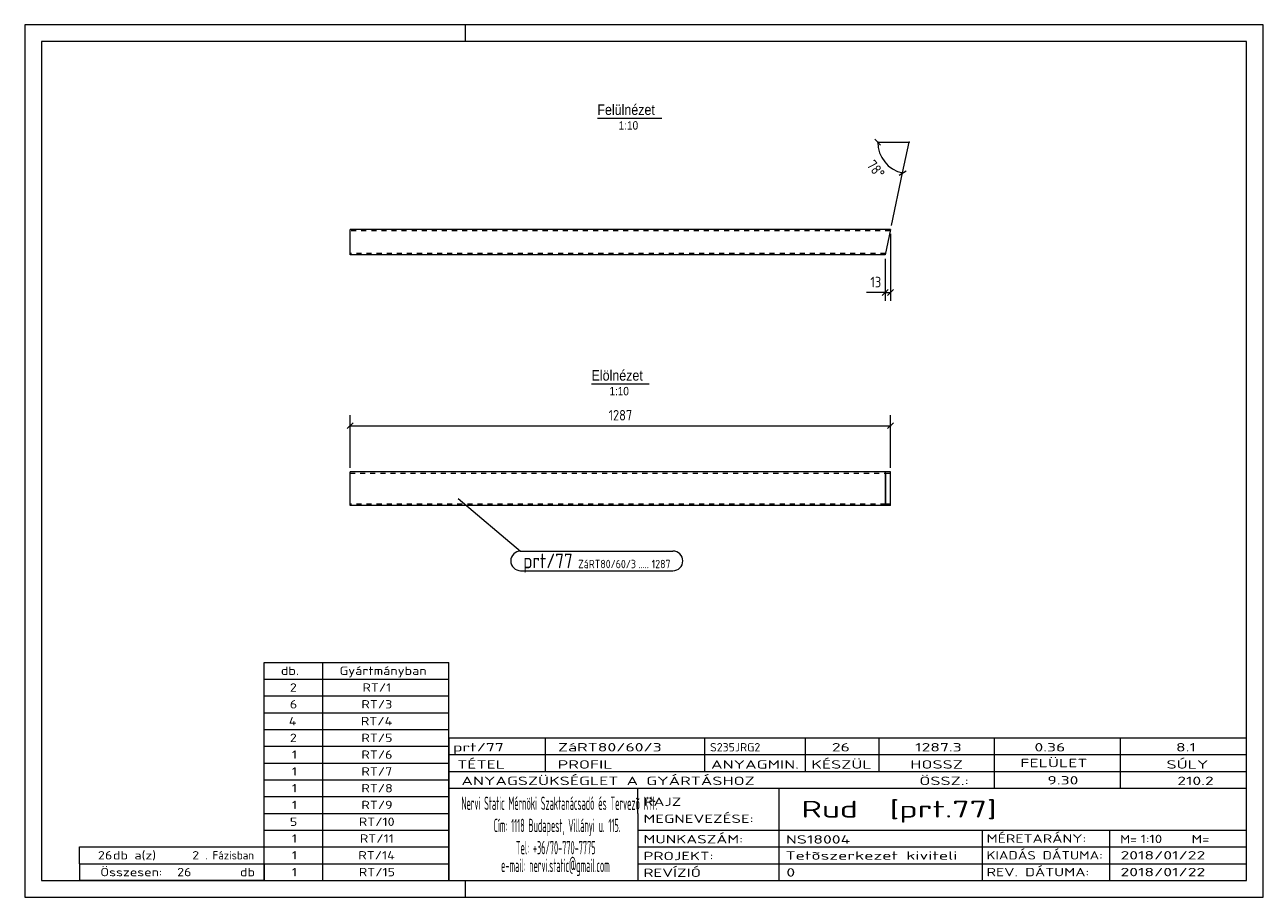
# Model space of a CAD drawing. Header units: millimetres. Extents: x 1 to 296, y 1 to 209.
import ezdxf

# ---------------------------------------------------------------- set-up
doc = ezdxf.new("R2010")
doc.units = ezdxf.units.MM
doc.header["$LTSCALE"] = 0.6
doc.linetypes.add('XKITLINE00', pattern=[0])
doc.linetypes.add('XKITLINE02', pattern=[4, 2, -2])
for name, color, linetype, lineweight in [('DrawingSheet', 5, 'Continuous', 0), ('OtherObjectType', 1, 'Continuous', 0), ('Part', 2, 'Continuous', 0), ('PartMark', 3, 'Continuous', 0), ('Z-DIMENSIONS', 1, 'Continuous', 0)]:
    doc.layers.add(name, color=color, linetype=linetype, lineweight=lineweight)
doc.styles.add('ARIAL', font='ARIAL.TTF')
doc.styles.add('ISOCPEUR', font='ISOCPEUR.TTF')

msp = doc.modelspace()

# ---------------------------------------------------------------- linework, layer by layer
at = {"layer": 'DrawingSheet', "color": 2, "linetype": 'XKITLINE00', "lineweight": 0}
for p, q in [((296, 209), (1, 209)), ((1, 209), (1, 1)), ((106, 205), (106, 209)), ((296, 1), (296, 209)), ((106, 1), (106, 5)), ((1, 1), (296, 1))]:
    msp.add_line(p, q, dxfattribs=at)
at = {"layer": 'DrawingSheet', "color": 3, "linetype": 'XKITLINE00', "lineweight": 0}
for p, q in [((292, 205), (5, 205)), ((5, 205), (5, 5)), ((292, 5), (292, 205)), ((5, 5), (292, 5))]:
    msp.add_line(p, q, dxfattribs=at)
at = {"layer": 'OtherObjectType', "color": 6, "linetype": 'XKITLINE00', "lineweight": 0}
for p, q in [((137.39, 186.75), (152.77, 186.75)), ((136.01, 123.41), (149.72, 123.41))]:
    msp.add_line(p, q, dxfattribs=at)
at = {"layer": 'OtherObjectType', "color": 7, "linetype": 'XKITLINE00', "lineweight": 0}
for p, q in [((58, 57), (102, 57)), ((58, 53), (58, 57)), ((72, 53), (72, 57)), ((102, 53), (102, 57)), ((58, 53), (102, 53)), ((58, 49), (58, 53)), ((72, 49), (72, 53)), ((102, 49), (102, 53)), ((58, 49), (102, 49)), ((58, 45), (58, 49)), ((72, 45), (72, 49)), ((102, 45), (102, 49)), ((58, 45), (102, 45)), ((58, 41), (58, 45)), ((72, 41), (72, 45)), ((102, 41), (102, 45)), ((58, 41), (102, 41)), ((58, 37), (58, 41)), ((72, 37), (72, 41)), ((102, 37), (102, 41)), ((102, 39), (292, 39)), ((102, 39), (102, 35)), ((102, 39), (292, 39)), ((125, 35), (125, 39)), ((163, 35), (163, 39)), ((187, 35), (187, 39)), ((204.5, 35), (204.5, 39)), ((232, 35), (232, 39)), ((262, 35), (262, 39)), ((292, 35), (292, 39)), ((58, 37), (102, 37)), ((58, 33), (58, 37)), ((72, 33), (72, 37)), ((102, 33), (102, 37)), ((58, 33), (102, 33)), ((58, 29), (58, 33)), ((72, 29), (72, 33)), ((102, 35), (292, 35)), ((102, 35), (102, 5)), ((102, 35), (292, 35)), ((102, 29), (102, 33)), ((125, 31), (125, 35)), ((163, 31), (163, 35)), ((187, 31), (187, 35)), ((204.5, 31), (204.5, 35)), ((232, 31), (232, 35)), ((262, 31), (262, 35)), ((292, 31), (292, 35)), ((102, 31), (292, 31)), ((232, 27), (232, 31)), ((262, 27), (262, 31)), ((292, 27), (292, 31)), ((58, 29), (102, 29)), ((58, 25), (58, 29)), ((72, 25), (72, 29)), ((102, 25), (102, 29)), ((102, 27), (292, 27)), ((147, 21), (147, 27)), ((180.7, 17), (180.7, 27)), ((292, 21), (292, 27)), ((58, 25), (102, 25)), ((58, 21), (58, 25)), ((72, 21), (72, 25)), ((102, 21), (102, 25)), ((58, 21), (102, 21)), ((58, 17), (58, 21)), ((72, 17), (72, 21)), ((102, 17), (102, 21)), ((147, 21), (147, 5)), ((292, 17), (292, 21)), ((58, 17), (102, 17)), ((58, 13), (58, 17)), ((72, 13), (72, 17)), ((102, 13), (102, 17)), ((147, 17), (292, 17)), ((180.7, 5), (180.7, 17)), ((229.16, 13), (229.16, 17)), ((259.5, 5), (259.5, 17)), ((292, 13), (292, 17)), ((14, 9), (14, 13)), ((14, 13), (58, 13)), ((14, 13), (58, 13)), ((58, 9), (58, 13)), ((58, 13), (102, 13)), ((58, 9), (58, 13)), ((72, 9), (72, 13)), ((102, 9), (102, 13)), ((147, 13), (292, 13)), ((229.16, 5), (229.16, 13)), ((292, 9), (292, 13)), ((14, 9), (58, 9)), ((14, 9), (14, 5)), ((14, 9), (58, 9)), ((58, 9), (58, 5)), ((58, 9), (102, 9)), ((58, 5), (58, 9)), ((72, 5), (72, 9)), ((102, 5), (102, 9)), ((147, 9), (292, 9)), ((292, 5), (292, 9)), ((58, 5), (14, 5)), ((58, 5), (102, 5)), ((102, 5), (292, 5)), ((139.5, 5), (292, 5))]:
    msp.add_line(p, q, dxfattribs=at)
at = {"layer": 'Part', "color": 2, "linetype": 'XKITLINE00', "lineweight": 0}
for p, q in [((78.5, 154.16), (78.5, 160.16)), ((207.23, 160.16), (78.5, 160.16)), ((207.23, 160.16), (205.95, 154.16)), ((205.95, 154.16), (78.5, 154.16)), ((78.5, 94.41), (78.5, 102.41)), ((205.95, 102.41), (78.5, 102.41)), ((207.23, 102.41), (205.95, 102.41)), ((205.95, 102.41), (205.95, 94.41)), ((206.02, 102.11), (207.16, 102.11)), ((206.02, 102.11), (206.02, 94.71)), ((207.16, 102.11), (207.16, 94.71)), ((207.23, 94.41), (207.23, 102.41)), ((207.23, 94.41), (78.5, 94.41)), ((207.16, 94.71), (206.02, 94.71))]:
    msp.add_line(p, q, dxfattribs=at)
at = {"layer": 'Part', "color": 7, "linetype": 'XKITLINE02', "lineweight": 0}
for p, q in [((207.16, 159.86), (78.5, 159.86)), ((206.02, 154.46), (78.5, 154.46)), ((78.5, 102.11), (206.02, 102.11)), ((206.02, 94.71), (78.5, 94.71))]:
    msp.add_line(p, q, dxfattribs=at)
at = {"layer": 'PartMark', "color": 7, "linetype": 'XKITLINE00', "lineweight": 0}
for p, q in [((104.27, 96.04), (119.12, 83.54)), ((119.12, 83.54), (155.4, 83.54)), ((119.12, 78.84), (155.4, 78.84))]:
    msp.add_line(p, q, dxfattribs=at)
for centre, start, end in [((119.12, 81.19), 90, 270), ((155.4, 81.19), 270, 90)]:
    msp.add_arc(centre, 2.35, start, end, dxfattribs=at)
at = {"layer": 'Z-DIMENSIONS', "color": 7, "linetype": 'XKITLINE00', "lineweight": 0}
for p, q in [((203.45, 181.71), (204.86, 180.29)), ((204.16, 181), (211.66, 181)), ((210.1, 173.66), (211.66, 181)), ((209.26, 173.12), (210.94, 174.21)), ((207.44, 161.14), (210.1, 173.66)), ((207.23, 159.16), (207.23, 143.16)), ((205.95, 153.16), (205.95, 143.16)), ((205.95, 145.16), (201.5, 145.16)), ((205.95, 145.16), (201.5, 145.16)), ((206.66, 145.87), (205.25, 144.46)), ((205.95, 145.16), (207.23, 145.16)), ((207.93, 145.87), (206.52, 144.46)), ((78.5, 103.41), (78.5, 115.91)), ((207.23, 103.41), (207.23, 115.91)), ((79.21, 114.12), (77.79, 112.71)), ((78.5, 113.41), (207.23, 113.41)), ((207.93, 114.12), (206.52, 112.71))]:
    msp.add_line(p, q, dxfattribs=at)
msp.add_arc((211.66, 181), 7.5, 180, 258.0004, dxfattribs=at)
at = {"layer": 'Z-DIMENSIONS', "color": 7}
for p in [(204.16, 181), (211.66, 181), (210.1, 173.66)]:
    msp.add_point(p, dxfattribs=at)
at = {"layer": 'Z-DIMENSIONS', "color": 3}
for p in [(205.95, 145.16), (207.23, 145.16), (78.5, 113.41), (207.23, 113.41)]:
    msp.add_point(p, dxfattribs=at)

# ---------------------------------------------------------------- texts
at = {"layer": 'OtherObjectType', "color": 6, "style": 'ARIAL', "width": 0.85}
for s, height, p in [('Felülnézet', 2.5, (137.39, 187.5)), ('1:10', 2, (142.48, 184)), ('Elölnézet', 2.5, (136.01, 124.16)), ('1:10', 2, (140.27, 120.66))]:
    msp.add_text(s, height=height, dxfattribs=at).set_placement(p)
at = {"layer": 'OtherObjectType', "color": 7, "style": 'ISOCPEUR'}
for s, height, width, p in [('db.', 2, 1.211571, (62, 54)), ('Gyártmányban', 2, 1.211571, (76, 54)), ('2', 2, 1.211571, (64.14, 50)), ('RT/1', 2, 1.211571, (81.43, 50)), ('6', 2, 1.211571, (64.14, 46)), ('RT/3', 2, 1.211571, (81.18, 46)), ('4', 2, 1.211571, (63.9, 42)), ('RT/4', 2, 1.211571, (81.06, 42)), ('2', 2, 1.211571, (64.14, 38)), ('RT/5', 2, 1.211571, (81.18, 38)), ('1', 2, 1.211571, (64.63, 34)), ('RT/6', 2, 1.211571, (81.18, 34)), ('prt/77', 2, 1.525501, (103, 35.76)), ('ZáRT80/60/3', 2, 1.525501, (128, 35.76)), ('S235JRG2', 2, 1.02, (164.22, 35.76)), ('26', 2, 1.525501, (193.24, 35.76)), ('1287.3', 2, 1.525501, (213.08, 35.76)), ('0.36', 2, 1.525501, (241.51, 35.76)), ('8.1', 2, 1.525501, (275.22, 35.76)), ('TÉTEL', 2, 1.525501, (104, 31.66)), ('PROFIL', 2, 1.525501, (127.96, 31.66)), ('ANYAGMIN.', 2, 1.525501, (164.47, 31.66)), ('KÉSZÜL', 2, 1.525501, (188.37, 31.66)), ('HOSSZ', 2, 1.525501, (211.96, 31.66)), ('FELÜLET', 2, 1.525501, (238.13, 32)), ('SÚLY', 2, 1.525501, (272.96, 31.66)), ('1', 2, 1.211571, (64.63, 30)), ('RT/7', 2, 1.211571, (81.18, 30)), ('ANYAGSZÜKSÉGLET A GYÁRTÁSHOZ', 2, 1.525501, (105, 27.75)), ('ÖSSZ.:', 2, 1.525501, (214.1, 27.75)), ('9.30', 2, 1.525501, (244.59, 27.88)), ('210.2', 2, 1.525501, (275.52, 27.75)), ('1', 2, 1.211571, (64.63, 26)), ('RT/8', 2, 1.211571, (81.18, 26)), ('1', 2, 1.211571, (64.63, 22)), ('RT/9', 2, 1.211571, (81.18, 22)), ('Nervi Static Mérnöki\xa0Szaktanácsadó\xa0és\xa0Tervezõ Kft.', 3.1765, 0.403093, (105, 21.82)), ('RAJZ', 2, 1.445, (148.38, 22.78)), ('Rud  [prt.77]', 4, 1.474651, (186, 20)), ('MEGNEVEZÉSE:', 2, 1.445, (148.38, 18.72)), ('5', 2, 1.211571, (64.14, 18)), ('RT/10', 2, 1.211571, (80.57, 18)), ('Cím:\xa01118 Budapest, Villányi u. 115.', 3.1765, 0.403093, (112.69, 16.53)), ('1', 2, 1.211571, (64.63, 14)), ('RT/11', 2, 1.211571, (80.82, 14)), ('MUNKASZÁM:', 2, 1.445, (148.38, 13.84)), ('NS18004', 2, 1.525501, (182.28, 13.78)), ('MÉRETARÁNY:', 2, 1.36, (230.1, 14)), ('M=', 2, 1.211571, (261.91, 13.84)), ('1:10', 2, 1.275, (266.79, 13.9)), ('M=', 2, 1.275, (278.95, 13.87)), ('26', 2, 1.211571, (18.43, 10)), ('db a(z)', 2, 1.211571, (22, 10)), ('2', 2, 1.211571, (40.86, 10)), ('. Fázisban', 2, 0.935, (44, 10)), ('1', 2, 1.211571, (64.63, 10)), ('RT/14', 2, 1.211571, (80.45, 10)), ('Tel:\xa0+36/70-770-7775', 3.1765, 0.403093, (117.97, 11.24)), ('PROJEKT:', 2, 1.445, (148.38, 9.84)), ('Tetõszerkezet kiviteli ', 2, 1.525501, (182.2, 9.94)), ('KIADÁS DÁTUMA:', 2, 1.275, (230.1, 10)), ('2018/01/22', 2, 1.525501, (262, 10)), ('e-mail:\xa0nervi.static@gmail.com', 3.1765, 0.403093, (114.45, 7)), ('Összesen:            db', 2, 1.211571, (19, 6)), ('26', 2, 1.211571, (37.29, 6)), ('1', 2, 1.211571, (64.63, 6)), ('RT/15', 2, 1.211571, (80.57, 6)), ('REVÍZIÓ', 2, 1.445, (148.38, 5.84)), ('0', 2, 1.525501, (182.41, 5.92)), ('REV. DÁTUMA:', 2, 1.36, (230.1, 6)), ('2018/01/22', 2, 1.525501, (262, 6))]:
    msp.add_text(s, height=height, dxfattribs=dict(at, width=width)).set_placement(p)
at = {"layer": 'PartMark', "color": 3, "style": 'ISOCPEUR', "width": 0.85}
msp.add_text('prt/77', height=3.5, dxfattribs=at).set_placement((119.72, 79.44))
at = {"layer": 'PartMark', "color": 4, "style": 'ISOCPEUR', "width": 0.85}
for s, p in [('ZáRT80/60/3', (132.81, 79.44)), ('.....', (147.16, 79.44)), ('1287', (150.33, 79.44))]:
    msp.add_text(s, height=2, dxfattribs=at).set_placement(p)
at = {"layer": 'Z-DIMENSIONS', "color": 3, "style": 'ISOCPEUR', "width": 0.85}
msp.add_text('78°', height=2.5, rotation=-50.999, dxfattribs=at).set_placement((201.39, 175.45))
for s, p in [('13', (202.44, 146.41)), ('1287', (140.07, 114.66))]:
    msp.add_text(s, height=2.5, dxfattribs=at).set_placement(p)

doc.saveas('drawing.dxf')
